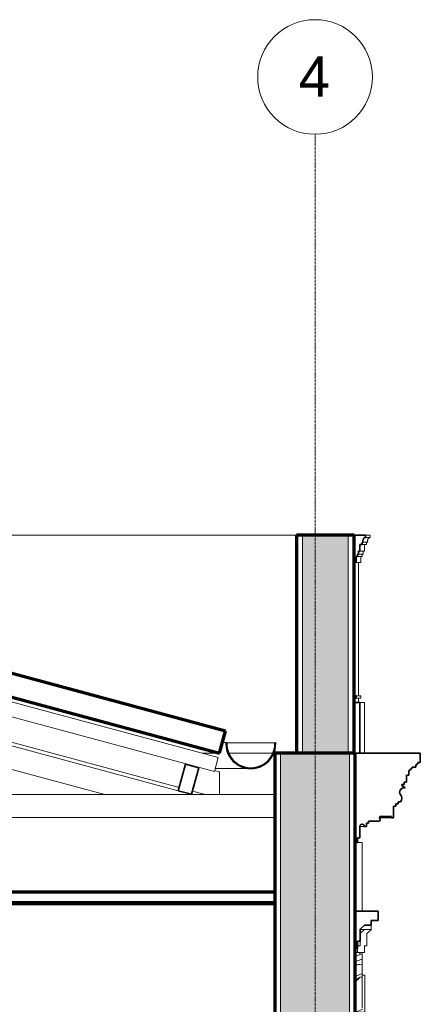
# Model space of a CAD drawing. Header units: millimetres. Extents: x -32483 to 50325, y -2166 to 8528.
# Tile 7 of 15: x 1887 to 3633, y 4233 to 8528. Entities that reach past the tile are written whole.
import ezdxf

# ---------------------------------------------------------------- set-up
doc = ezdxf.new("R2010")
doc.units = ezdxf.units.MM
doc.linetypes.add('_Traço - ponto', pattern=[16, 12, -2, 0, -2])
for name, color, linetype, lineweight in [('A-CLNG', 13, 'Continuous', 18), ('A-GENM', 13, 'Continuous', 18), ('A-GLAZ-CWMG', 51, 'Continuous', 18), ('A-ROOF', 132, 'Continuous', 18), ('A-ROOF-MCUT', 132, 'Continuous', 25), ('A-ROOF-OTLN', 132, 'Continuous', 18), ('A-WALL', 113, 'Continuous', 18), ('A-WALL-PATT', 111, 'Continuous', 70), ('S-GRID', 1, 'Continuous', 9), ('S-GRID-IDEN', 1, 'Continuous', 9)]:
    doc.layers.add(name, color=color, linetype=linetype, lineweight=lineweight)
doc.styles.add('Arial_2', font='arial.ttf', dxfattribs={"height": 175})

# ---------------------------------------------------------------- blocks, each defined once
blk = doc.blocks.new('Generic Models 19 - Generic Models 19-3087287-CORTE A - CORTE DE IMPLANTAÇÃO')
at = {"layer": 'A-GENM', "lineweight": 35}
for p, q in [((3343.8, 6279.4), (3343.8, 6160.6)), ((3393.8, 6279.4), (3343.8, 6279.4)), ((3393.8, 6269.4), (3393.8, 6279.4)), ((3368.8, 6210), (3368.8, 6239.4)), ((3368.8, 6239.4), (3378.8, 6239.4)), ((3378.8, 6239.4), (3378.8, 6249.4)), ((3378.8, 6249.4), (3383.8, 6249.4)), ((3392, 6269.4), (3393.8, 6269.4)), ((3353.8, 6160.6), (3353.8, 6186.9)), ((3353.8, 6186.9), (3358.8, 6186.9)), ((3358.8, 6186.9), (3358.8, 6196.5)), ((3358.8, 6196.5), (3363.8, 6196.5)), ((3363.8, 6196.5), (3363.8, 6210)), ((3363.8, 6210), (3368.8, 6210)), ((3343.8, 6160.6), (3353.8, 6160.6)), ((3343.8, 5579.1), (3343.8, 5569.1)), ((3353.8, 5579.1), (3343.8, 5579.1)), ((3343.8, 5569.1), (3353.8, 5569.1)), ((3343.8, 5549.1), (3343.8, 5329.1)), ((3368.8, 5549.1), (3343.8, 5549.1)), ((3353.8, 5569.1), (3353.8, 5579.1)), ((3368.8, 5329.1), (3368.8, 5549.1)), ((3343.8, 5329.1), (3368.8, 5329.1))]:
    blk.add_line(p, q, dxfattribs=at)
at = {"layer": 'A-GENM'}
for p, q in [((3393.8, 6279.4), (3413.8, 6279.4)), ((3413.8, 6269.4), (3413.8, 6279.4)), ((3398.8, 6239.4), (3378.8, 6239.4)), ((3403.8, 6249.4), (3383.8, 6249.4)), ((3388.8, 6210), (3388.8, 6239.4)), ((3413.8, 6269.4), (3393.8, 6269.4)), ((3398.8, 6239.4), (3398.8, 6249.4)), ((3378.8, 6186.9), (3358.8, 6186.9)), ((3383.8, 6196.5), (3363.8, 6196.5)), ((3388.8, 6210), (3368.8, 6210)), ((3373.8, 6160.6), (3373.8, 6186.9)), ((3378.8, 6186.9), (3378.8, 6196.5)), ((3383.8, 6196.5), (3383.8, 6210)), ((3373.8, 6160.6), (3353.8, 6160.6)), ((3363.8, 6160.6), (3363.8, 5579.1)), ((3373.8, 5579.1), (3353.8, 5579.1)), ((3353.8, 5569.1), (3373.8, 5569.1)), ((3363.8, 5569.1), (3363.8, 5549.1)), ((3388.8, 5549.1), (3368.8, 5549.1)), ((3373.8, 5569.1), (3373.8, 5579.1)), ((3388.8, 5329.1), (3388.8, 5549.1)), ((3363.8, 5329.1), (3363.8, 5328.7)), ((3368.8, 5329.1), (3388.8, 5329.1))]:
    blk.add_line(p, q, dxfattribs=at)
at = {"layer": 'A-GENM', "lineweight": 35}
blk.add_arc((3399.3, 6254.7), 16.4, 116.2448, 198.9261, dxfattribs=at)
at = {"layer": 'A-GENM'}
blk.add_open_spline([(3403.8, 6249.4), (3402.9, 6251.8), (3402.5, 6255.9), (3403.8, 6260.3), (3404.9, 6262.7), (3406.4, 6264.9), (3408.6, 6267.3), (3410.8, 6268.8), (3412, 6269.4)], degree=3, knots=[0, 0, 0, 0, 0.333333, 0.5, 0.583333, 0.666667, 0.833333, 1, 1, 1, 1], dxfattribs=at)
blk = doc.blocks.new('Generic Models 17 - Generic Models 17-3093004-CORTE A - CORTE DE IMPLANTAÇÃO')
at = {"layer": 'A-GENM'}
for p, q in [((3358.6, 4938.7), (3378.9, 4938.7)), ((3378.9, 4938.7), (3378.9, 4638.7)), ((3389.8, 4558.7), (3370, 4542)), ((3370, 4558.7), (3419, 4558.7)), ((3419.8, 4558.7), (3389.8, 4558.7)), ((3400, 4542), (3419.8, 4558.7)), ((3419, 4578), (3419, 4558.7)), ((3400, 4488.5), (3400, 4542)), ((3370, 4488.5), (3359.6, 4488.5)), ((3359.6, 4477.7), (3359.6, 4458.5)), ((3370, 4507.7), (3370, 4488.5)), ((3389.6, 4458.5), (3389.6, 4488.5)), ((3389.6, 4488.5), (3400, 4488.5)), ((3348.9, 4458.5), (3368.9, 4458.5)), ((3378.9, 4453.9), (3348.9, 4439.7)), ((3378.9, 4429.1), (3348.9, 4419.7)), ((3359.6, 4458.5), (3389.6, 4458.5)), ((3368.9, 4458.5), (3368.9, 4449.2)), ((3378.9, 4453.9), (3378.9, 4429.1)), ((3378.9, 4429.1), (3378.9, 4408.5)), ((3378.9, 4408.5), (3348.9, 4403.5)), ((3378.9, 4408.5), (3348.9, 4405.4)), ((3378.9, 4408.5), (3378.9, 4367.3)), ((3348.9, 4354.7), (3378.9, 4367.3)), ((3348.9, 4340.8), (3378.9, 4354.5)), ((3348.9, 4329.6), (3370.2, 4350.7)), ((3378.9, 4367.3), (3378.9, 4354.6)), ((3388.9, 4360.4), (3378.9, 4360.4)), ((3378.9, 4355.1), (3378.9, 4216.3)), ((3391.4, 4357.8), (3391.4, 4357.9)), ((3391.4, 4357.9), (3391.4, 4357.8)), ((3391.4, 4328.8), (3391.4, 4330.8)), ((3391.4, 4295.2), (3391.4, 4295.9)), ((3391.4, 4295.5), (3391.4, 4294.9)), ((3391.4, 4291), (3391.4, 4290.7)), ((3391.4, 4283.1), (3391.4, 4282.9)), ((3391.4, 4282.6), (3391.4, 4282.9)), ((3391.4, 4280.3), (3391.4, 4280.2)), ((3391.4, 4278.8), (3391.4, 4277.7)), ((3391.4, 4278.6), (3391.4, 4278.3)), ((3391.4, 4278.3), (3391.4, 4278.5)), ((3391.4, 4278), (3391.4, 4278.3)), ((3391.4, 4277.9), (3391.4, 4278.3)), ((3391.4, 4278.3), (3391.4, 4277.7)), ((3391.4, 4256.8), (3391.4, 4256.7)), ((3391.4, 4256.6), (3391.4, 4256.5)), ((3378.9, 4210.3), (3348.9, 4198.3)), ((3378.9, 4215.5), (3378.9, 4221.7)), ((3378.9, 4210.3), (3378.9, 4211.6)), ((3378.9, 4211.3), (3378.9, 4210.3)), ((3391.4, 4233.4), (3391.4, 4231)), ((3348.9, 4198.4), (3388.9, 4198.4)), ((3348.9, 4198.3), (3388.9, 4198.3)), ((3373.9, 4198.4), (3373.9, 4164.1)), ((3373.9, 4198.3), (3388.9, 4198.3)), ((3348.9, 4164.1), (3373.9, 4164.1)), ((3378.9, 4164.1), (3348.9, 4164.1)), ((3348.9, 4134.1), (3378.9, 4134.1)), ((3348.9, 4134.1), (3378.9, 4134.1)), ((3348.9, 4119.1), (3378.9, 4119.1)), ((3378.9, 4119.1), (3378.9, 4114.9)), ((3411.4, 1521.6), (3411.4, 4054.3)), ((3378.9, 3987.9), (3378.9, 3630)), ((3378.9, 1580.1), (3378.9, 1459.1)), ((3398.9, 1509.1), (3378.9, 1509.1)), ((3348.9, 1459.1), (3378.9, 1459.1)), ((3378.9, 1459.1), (3348.9, 1459.1)), ((3429, 1404.1), (3348.9, 1404.1)), ((3426.4, 1354.1), (3348.9, 1354.1)), ((3426.4, 1344.1), (3348.9, 1344.1)), ((3426.4, 1344.1), (3348.9, 1344.1)), ((3426.4, 1344.1), (3426.4, 1354.1)), ((3348.9, 1304.1), (3426.4, 1304.1)), ((3426.4, 1289.1), (3348.9, 1289.1)), ((3426.4, 1259.1), (3426.4, 1289.1)), ((3426.4, 1259.1), (3383.9, 1259.1)), ((3426.4, 1259.1), (3426.4, 930)), ((3348.9, 890), (3383.9, 890))]:
    blk.add_line(p, q, dxfattribs=at)
at = {"layer": 'A-GENM', "flags": 128}
for points in [[(3388.9, 4360.4), (3389, 4360.4), (3389.1, 4360.3), (3389.2, 4360.3), (3389.3, 4360.3), (3389.4, 4360.3), (3389.5, 4360.3)], [(3388.9, 4360.4), (3389, 4360.4), (3389.1, 4360.3), (3389.2, 4360.3), (3389.3, 4360.3), (3389.4, 4360.3), (3389.5, 4360.3), (3389.6, 4360.3), (3389.7, 4360.2), (3389.8, 4360.2), (3389.9, 4360.2), (3389.9, 4360.1), (3390, 4360.1), (3390.1, 4360), (3390.2, 4360), (3390.3, 4359.9), (3390.4, 4359.9), (3390.5, 4359.8), (3390.5, 4359.7), (3390.6, 4359.7), (3390.7, 4359.6), (3390.7, 4359.5), (3390.8, 4359.4), (3390.9, 4359.4), (3390.9, 4359.3), (3391, 4359.2), (3391, 4359.1), (3391.1, 4359), (3391.1, 4358.9), (3391.2, 4358.9), (3391.2, 4358.8), (3391.2, 4358.7), (3391.3, 4358.6), (3391.3, 4358.5), (3391.3, 4358.4), (3391.3, 4358.3), (3391.4, 4358.2), (3391.4, 4358.1), (3391.4, 4358), (3391.4, 4357.9), (3391.4, 4357.9)], [(3390.4, 4359.9), (3390.5, 4359.8), (3390.5, 4359.7), (3390.6, 4359.7), (3390.7, 4359.6), (3390.7, 4359.5), (3390.8, 4359.4), (3390.9, 4359.4), (3390.9, 4359.3), (3391, 4359.2), (3391, 4359.1), (3391.1, 4359), (3391.1, 4358.9), (3391.2, 4358.9), (3391.2, 4358.8), (3391.2, 4358.7), (3391.3, 4358.6), (3391.3, 4358.5), (3391.3, 4358.4), (3391.3, 4358.3), (3391.4, 4358.2), (3391.4, 4358.1), (3391.4, 4358), (3391.4, 4357.9), (3391.4, 4357.9)], [(3391.4, 4357.9), (3391.4, 4357.8), (3391.4, 4357.6), (3391.4, 4357.3)], [(3391.4, 4320.7), (3391.4, 4323.1), (3391.4, 4325.5), (3391.4, 4327.9), (3391.4, 4330.2), (3391.4, 4332.4), (3391.4, 4334.5), (3391.4, 4336.6), (3391.4, 4338.6), (3391.4, 4340.5), (3391.4, 4342.3), (3391.4, 4344), (3391.4, 4345.6), (3391.4, 4347.2), (3391.4, 4348.6), (3391.4, 4350), (3391.4, 4351.2), (3391.4, 4352.4), (3391.4, 4353.4), (3391.4, 4354.3), (3391.4, 4355.2), (3391.4, 4355.9), (3391.4, 4356.5), (3391.4, 4357), (3391.4, 4357.4), (3391.4, 4357.6), (3391.4, 4357.8), (3391.4, 4357.9)], [(3391.4, 4357.5), (3391.4, 4357.8), (3391.4, 4357.8)], [(3391.4, 4357.8), (3391.4, 4357.7), (3391.4, 4357.4), (3391.4, 4357.1), (3391.4, 4356.6), (3391.4, 4356), (3391.4, 4355.3)], [(3391.2, 4332.7), (3391.2, 4332.6), (3391.2, 4332.5), (3391.3, 4332.4), (3391.3, 4332.3), (3391.3, 4332.2), (3391.3, 4332.1), (3391.4, 4332), (3391.4, 4331.9), (3391.4, 4331.8), (3391.4, 4331.7)], [(3391.3, 4306.5), (3391.3, 4306.4), (3391.3, 4306.3), (3391.3, 4306.2), (3391.4, 4306.1), (3391.4, 4306), (3391.4, 4305.9), (3391.4, 4305.8), (3391.4, 4305.8)], [(3391.3, 4306.3), (3391.3, 4306.2), (3391.4, 4306.1), (3391.4, 4306), (3391.4, 4305.9), (3391.4, 4305.8), (3391.4, 4305.8)], [(3391.4, 4331), (3391.4, 4331.3), (3391.4, 4331.5), (3391.4, 4331.6), (3391.4, 4331.7)], [(3391.4, 4331.6), (3391.4, 4331.5), (3391.4, 4331.4)], [(3391.4, 4330.9), (3391.4, 4330), (3391.4, 4328.8)], [(3391.4, 4330.9), (3391.4, 4329.7), (3391.4, 4327.5), (3391.4, 4325.3), (3391.4, 4323), (3391.4, 4320.7), (3391.4, 4318.3), (3391.4, 4315.8), (3391.4, 4313.4), (3391.4, 4310.9), (3391.4, 4308.3), (3391.4, 4305.7), (3391.4, 4304)], [(3391.4, 4289.7), (3391.4, 4291.6), (3391.4, 4293.4), (3391.4, 4295.2), (3391.4, 4296.9), (3391.4, 4298.7), (3391.4, 4300.4), (3391.4, 4302.1), (3391.4, 4303.8), (3391.4, 4305.5), (3391.4, 4307.1), (3391.4, 4308.7), (3391.4, 4310.3), (3391.4, 4311.8), (3391.4, 4313.3), (3391.4, 4314.7), (3391.4, 4316.1), (3391.4, 4317.5), (3391.4, 4318.8), (3391.4, 4320), (3391.4, 4321.2), (3391.4, 4322.3), (3391.4, 4323.4), (3391.4, 4324.4), (3391.4, 4325.4), (3391.4, 4326.3), (3391.4, 4327.1), (3391.4, 4327.9), (3391.4, 4328.6), (3391.4, 4329.2)], [(3391.4, 4328.5), (3391.4, 4327.9), (3391.4, 4327.2), (3391.4, 4326.4), (3391.4, 4325.6), (3391.4, 4324.7), (3391.4, 4323.8), (3391.4, 4322.8), (3391.4, 4321.8), (3391.4, 4320.7), (3391.4, 4319.6), (3391.4, 4318.4), (3391.4, 4317.2), (3391.4, 4315.9), (3391.4, 4314.6), (3391.4, 4313.2), (3391.4, 4311.9), (3391.4, 4310.4), (3391.4, 4309), (3391.4, 4307.5), (3391.4, 4306), (3391.4, 4304.5)], [(3391.4, 4233.4), (3391.4, 4236.2), (3391.4, 4239.1), (3391.4, 4242), (3391.4, 4245.1), (3391.4, 4248.1), (3391.4, 4251.3), (3391.4, 4254.4), (3391.4, 4257.6), (3391.4, 4260.9), (3391.4, 4264.2), (3391.4, 4267.5), (3391.4, 4270.8), (3391.4, 4274.1), (3391.4, 4277.5), (3391.4, 4280.9), (3391.4, 4284.2), (3391.4, 4287.6), (3391.4, 4290.9), (3391.4, 4294.3), (3391.4, 4297.6), (3391.4, 4300.8), (3391.4, 4304.1), (3391.4, 4307.3), (3391.4, 4310.5), (3391.4, 4313.6), (3391.4, 4316.7), (3391.4, 4319.7), (3391.4, 4320.7)], [(3391.4, 4318.8), (3391.4, 4317.7), (3391.4, 4314.6), (3391.4, 4311.5), (3391.4, 4308.4), (3391.4, 4305.2), (3391.4, 4304)], [(3391.4, 4304.5), (3391.4, 4307.1), (3391.4, 4309.6), (3391.4, 4312.1), (3391.4, 4314.6), (3391.4, 4317.1), (3391.4, 4318.8)], [(3391.4, 4318.8), (3391.4, 4317.9), (3391.4, 4316.5), (3391.4, 4315.2), (3391.4, 4313.7), (3391.4, 4312.3), (3391.4, 4310.8), (3391.4, 4309.2), (3391.4, 4307.6), (3391.4, 4306), (3391.4, 4304.3)], [(3391.4, 4304.3), (3391.4, 4305.9), (3391.4, 4307.4), (3391.4, 4308.8), (3391.4, 4310.3), (3391.4, 4311.7), (3391.4, 4313.1), (3391.4, 4314.4), (3391.4, 4315.8), (3391.4, 4317), (3391.4, 4318.3)], [(3391.4, 4304.2), (3391.4, 4304.4), (3391.4, 4304.7), (3391.4, 4304.9), (3391.4, 4305.1), (3391.4, 4305.2), (3391.4, 4305.4), (3391.4, 4305.5), (3391.4, 4305.6), (3391.4, 4305.7), (3391.4, 4305.7), (3391.4, 4305.8), (3391.4, 4305.8)], [(3391.4, 4305.8), (3391.4, 4305.7), (3391.4, 4305.7), (3391.4, 4305.6), (3391.4, 4305.6), (3391.4, 4305.4), (3391.4, 4305.3), (3391.4, 4305.3)], [(3391.4, 4305.3), (3391.4, 4305.4), (3391.4, 4305.5), (3391.4, 4305.6), (3391.4, 4305.7), (3391.4, 4305.7), (3391.4, 4305.8)], [(3391.4, 4305.8), (3391.4, 4305.7), (3391.4, 4305.7), (3391.4, 4305.6), (3391.4, 4305.6), (3391.4, 4305.4), (3391.4, 4305.3), (3391.4, 4305.1), (3391.4, 4305), (3391.4, 4304.8), (3391.4, 4304.5), (3391.4, 4304.3), (3391.4, 4304), (3391.4, 4303.7), (3391.4, 4303.4)], [(3391.4, 4305.3), (3391.4, 4305), (3391.4, 4304.8), (3391.4, 4304.5), (3391.4, 4304.1), (3391.4, 4303.7), (3391.4, 4303.3)], [(3391.4, 4300.7), (3391.4, 4301.3), (3391.4, 4301.8), (3391.4, 4302.3), (3391.4, 4302.8), (3391.4, 4303.3), (3391.4, 4303.7), (3391.4, 4304.1), (3391.4, 4304.4), (3391.4, 4304.7), (3391.4, 4305), (3391.4, 4305.3), (3391.4, 4305.3)], [(3391.4, 4303.2), (3391.4, 4303.6), (3391.4, 4303.9)], [(3391.4, 4295.6), (3391.4, 4296.2), (3391.4, 4296.7), (3391.4, 4297.3), (3391.4, 4297.8), (3391.4, 4298.4)], [(3391.4, 4298.1), (3391.4, 4297.5), (3391.4, 4297), (3391.4, 4296.4), (3391.4, 4295.8), (3391.4, 4295.2)], [(3391.4, 4234), (3391.4, 4235.1), (3391.4, 4236.2), (3391.4, 4237.4), (3391.4, 4238.7), (3391.4, 4240), (3391.4, 4241.4), (3391.4, 4242.8), (3391.4, 4244.3), (3391.4, 4245.9), (3391.4, 4247.5), (3391.4, 4249.2), (3391.4, 4250.9), (3391.4, 4252.7), (3391.4, 4254.5), (3391.4, 4256.4), (3391.4, 4258.3), (3391.4, 4260.3), (3391.4, 4262.2), (3391.4, 4264.2), (3391.4, 4266.3), (3391.4, 4268.3), (3391.4, 4270.4), (3391.4, 4272.5), (3391.4, 4274.6), (3391.4, 4276.7), (3391.4, 4278.8), (3391.4, 4280.9), (3391.4, 4283), (3391.4, 4285.2), (3391.4, 4287.3), (3391.4, 4289.4), (3391.4, 4289.7)], [(3391.4, 4288.8), (3391.4, 4288.5), (3391.4, 4288.2), (3391.4, 4288), (3391.4, 4287.7), (3391.4, 4287.4), (3391.4, 4287.2), (3391.4, 4286.9), (3391.4, 4286.7), (3391.4, 4286.5), (3391.4, 4286.2), (3391.4, 4286), (3391.4, 4285.8), (3391.4, 4285.6), (3391.4, 4285.4), (3391.4, 4285.2), (3391.4, 4285), (3391.4, 4284.9), (3391.4, 4284.7), (3391.4, 4284.5), (3391.4, 4284.4), (3391.4, 4284.3), (3391.4, 4284.1), (3391.4, 4284), (3391.4, 4283.9), (3391.4, 4283.8), (3391.4, 4283.7), (3391.4, 4283.7), (3391.4, 4283.6), (3391.4, 4283.5), (3391.4, 4283.5), (3391.4, 4283.5), (3391.4, 4283.4), (3391.4, 4283.4)], [(3391.4, 4286.9), (3391.4, 4287.2), (3391.4, 4287.4), (3391.4, 4287.7), (3391.4, 4287.9), (3391.4, 4288.2), (3391.4, 4288.4), (3391.4, 4288.7)], [(3391.4, 4284.7), (3391.4, 4284.8), (3391.4, 4285), (3391.4, 4285.2), (3391.4, 4285.4), (3391.4, 4285.6), (3391.4, 4285.8), (3391.4, 4286)], [(3391.4, 4283.4), (3391.4, 4283.4), (3391.4, 4283.5), (3391.4, 4283.5), (3391.4, 4283.5), (3391.4, 4283.6), (3391.4, 4283.6), (3391.4, 4283.7), (3391.4, 4283.8), (3391.4, 4283.9), (3391.4, 4284), (3391.4, 4284.1), (3391.4, 4284.2), (3391.4, 4284.4), (3391.4, 4284.5)], [(3391.4, 4283.9), (3391.4, 4283.8), (3391.4, 4283.7), (3391.4, 4283.6), (3391.4, 4283.6), (3391.4, 4283.5), (3391.4, 4283.5), (3391.4, 4283.5), (3391.4, 4283.4), (3391.4, 4283.4)], [(3391.4, 4283.4), (3391.4, 4283.4), (3391.4, 4283.5), (3391.4, 4283.5), (3391.4, 4283.5), (3391.4, 4283.6), (3391.4, 4283.6), (3391.4, 4283.7), (3391.4, 4283.8), (3391.4, 4283.9)], [(3391.4, 4283.4), (3391.4, 4283.3), (3391.4, 4283.2)], [(3391.4, 4283.4), (3391.4, 4283.3), (3391.4, 4283.2)], [(3391.4, 4260.8), (3391.4, 4261.3), (3391.4, 4261.9), (3391.4, 4262.6), (3391.4, 4263.3), (3391.4, 4264), (3391.4, 4264.7), (3391.4, 4265.5), (3391.4, 4266.3), (3391.4, 4267.1), (3391.4, 4267.9), (3391.4, 4268.8), (3391.4, 4269.7), (3391.4, 4270.6), (3391.4, 4271.5)], [(3391.4, 4260.1), (3391.4, 4258.7), (3391.4, 4255.5), (3391.4, 4252.3), (3391.4, 4249.2), (3391.4, 4246.1), (3391.4, 4243.1), (3391.4, 4240.1), (3391.4, 4237.2), (3391.4, 4234.3), (3391.4, 4233.4)], [(3391.4, 4251.3), (3391.4, 4253.5), (3391.4, 4255.7), (3391.4, 4258.1), (3391.4, 4260.1)], [(3391.4, 4260.1), (3391.4, 4258.7), (3391.4, 4256.8), (3391.4, 4254.9), (3391.4, 4253), (3391.4, 4251.3), (3391.4, 4249.5), (3391.4, 4247.8), (3391.4, 4246.2), (3391.4, 4244.6), (3391.4, 4243.1), (3391.4, 4241.6), (3391.4, 4240.2), (3391.4, 4238.9), (3391.4, 4237.6), (3391.4, 4236.4), (3391.4, 4235.3), (3391.4, 4234.2), (3391.4, 4234)], [(3391.4, 4260.1), (3391.4, 4259.2), (3391.4, 4256.9), (3391.4, 4254.6), (3391.4, 4252.4), (3391.4, 4251.3)], [(3391.4, 4257.8), (3391.4, 4257.5), (3391.4, 4257.2), (3391.4, 4257), (3391.4, 4256.8), (3391.4, 4256.7), (3391.4, 4256.6), (3391.4, 4256.6)], [(3391.4, 4256.8), (3391.4, 4256.8), (3391.4, 4256.9), (3391.4, 4257), (3391.4, 4257.1), (3391.4, 4257.3), (3391.4, 4257.5), (3391.4, 4257.8)], [(3391.4, 4256.6), (3391.4, 4256.6), (3391.4, 4256.7), (3391.4, 4256.8), (3391.4, 4257), (3391.4, 4257.3)], [(3391.4, 4257.3), (3391.4, 4257.2), (3391.4, 4257), (3391.4, 4256.9), (3391.4, 4256.8), (3391.4, 4256.8), (3391.4, 4256.8)], [(3391.4, 4256.8), (3391.4, 4256.7), (3391.4, 4256.6), (3391.4, 4256.6)], [(3391.4, 4256.6), (3391.4, 4256.6), (3391.4, 4256.7), (3391.4, 4256.8)], [(3391.4, 4256.8), (3391.4, 4256.7), (3391.4, 4256.6), (3391.4, 4256.5)], [(3391.4, 4256.6), (3391.4, 4256.5), (3391.4, 4256.4), (3391.4, 4256.3), (3391.4, 4256.2)], [(3391.4, 4227.1), (3391.4, 4227), (3391.4, 4226.9), (3391.4, 4226.8), (3391.4, 4226.7), (3391.3, 4226.6), (3391.3, 4226.5), (3391.3, 4226.4), (3391.3, 4226.3), (3391.2, 4226.2), (3391.2, 4226.1)], [(3391.4, 4227.1), (3391.4, 4227), (3391.4, 4226.9), (3391.4, 4226.8), (3391.4, 4226.7), (3391.3, 4226.6), (3391.3, 4226.5), (3391.3, 4226.4), (3391.3, 4226.3)], [(3391.4, 4228.8), (3391.4, 4229.4), (3391.4, 4230), (3391.4, 4230.8), (3391.4, 4231.7), (3391.4, 4232.6), (3391.4, 4233.7), (3391.4, 4234.8), (3391.4, 4236), (3391.4, 4237.2), (3391.4, 4238.6), (3391.4, 4240), (3391.4, 4241.5), (3391.4, 4243.1), (3391.4, 4244.7), (3391.4, 4246.4), (3391.4, 4248.2), (3391.4, 4250), (3391.4, 4251.3)], [(3391.4, 4251.3), (3391.4, 4249.4), (3391.4, 4247.6), (3391.4, 4245.9), (3391.4, 4244.2), (3391.4, 4242.6), (3391.4, 4241.1), (3391.4, 4239.6), (3391.4, 4238.2), (3391.4, 4236.9), (3391.4, 4235.6), (3391.4, 4234.4), (3391.4, 4233.3), (3391.4, 4232.3), (3391.4, 4231.4), (3391.4, 4230.6), (3391.4, 4229.8), (3391.4, 4229.2), (3391.4, 4228.6), (3391.4, 4228.1), (3391.4, 4227.7), (3391.4, 4227.4), (3391.4, 4227.2), (3391.4, 4227.1), (3391.4, 4227.1)], [(3391.4, 4234), (3391.4, 4233), (3391.4, 4232), (3391.4, 4231.1), (3391.4, 4230.3), (3391.4, 4229.6), (3391.4, 4229), (3391.4, 4228.4)], [(3391.4, 4227.1), (3391.4, 4227.1), (3391.4, 4227.3), (3391.4, 4227.5), (3391.4, 4227.8), (3391.4, 4228.3), (3391.4, 4228.8), (3391.4, 4229.4), (3391.4, 4230), (3391.4, 4230.8), (3391.4, 4231.7), (3391.4, 4232.6), (3391.4, 4233.7), (3391.4, 4234)], [(3391.4, 4200.8), (3391.4, 4200.8), (3391.4, 4201), (3391.4, 4201.3), (3391.4, 4201.7), (3391.4, 4202.3), (3391.4, 4202.9), (3391.4, 4203.7), (3391.4, 4204.6), (3391.4, 4205.6), (3391.4, 4206.7), (3391.4, 4207.9), (3391.4, 4209.2), (3391.4, 4210.7), (3391.4, 4212.2), (3391.4, 4213.8), (3391.4, 4215.6), (3391.4, 4217.4), (3391.4, 4219.3), (3391.4, 4221.4), (3391.4, 4223.5), (3391.4, 4225.6), (3391.4, 4227.9), (3391.4, 4230.3), (3391.4, 4232.7), (3391.4, 4233.4)], [(3391.4, 4227.4), (3391.4, 4227.2), (3391.4, 4227.1), (3391.4, 4227.1)], [(3391.4, 4227.1), (3391.4, 4227.1), (3391.4, 4227.3)], [(3391.4, 4226.3), (3391.4, 4224.1), (3391.4, 4222), (3391.4, 4219.9), (3391.4, 4218), (3391.4, 4216.1), (3391.4, 4214.3), (3391.4, 4212.7), (3391.4, 4211.1), (3391.4, 4209.6), (3391.4, 4208.3), (3391.4, 4207), (3391.4, 4205.9), (3391.4, 4204.8), (3391.4, 4203.9), (3391.4, 4203.1), (3391.4, 4202.4), (3391.4, 4201.9), (3391.4, 4201.4), (3391.4, 4201.1), (3391.4, 4200.9), (3391.4, 4200.8), (3391.4, 4200.8)], [(3391.3, 4201.6), (3391.4, 4200.9), (3391.3, 4200.3), (3391.1, 4199.7), (3390.7, 4199.2), (3390.1, 4198.8), (3389.5, 4198.5), (3388.9, 4198.4)], [(3391.4, 4200.8), (3391.4, 4200.7), (3391.4, 4200.6), (3391.4, 4200.5), (3391.4, 4200.4), (3391.3, 4200.3), (3391.3, 4200.2), (3391.3, 4200.1), (3391.3, 4200), (3391.2, 4199.9), (3391.2, 4199.8), (3391.1, 4199.7), (3391.1, 4199.6), (3391.1, 4199.5), (3391, 4199.4), (3390.9, 4199.3), (3390.9, 4199.3), (3390.8, 4199.2), (3390.8, 4199.1), (3390.7, 4199), (3390.6, 4199), (3390.6, 4198.9), (3390.5, 4198.8), (3390.4, 4198.8), (3390.3, 4198.7), (3390.2, 4198.7), (3390.2, 4198.6), (3390.1, 4198.6), (3390, 4198.5), (3389.9, 4198.5), (3389.8, 4198.4), (3389.7, 4198.4), (3389.6, 4198.4), (3389.5, 4198.3), (3389.4, 4198.3), (3389.3, 4198.3), (3389.2, 4198.3), (3389.1, 4198.3), (3389, 4198.3), (3388.9, 4198.3), (3388.9, 4198.3)], [(3391.1, 4199.5), (3391, 4199.4), (3390.9, 4199.3), (3390.9, 4199.3), (3390.8, 4199.2), (3390.8, 4199.1), (3390.7, 4199), (3390.6, 4199), (3390.6, 4198.9), (3390.5, 4198.8), (3390.4, 4198.8), (3390.3, 4198.7), (3390.2, 4198.7), (3390.2, 4198.6), (3390.1, 4198.6), (3390, 4198.5), (3389.9, 4198.5), (3389.8, 4198.4), (3389.7, 4198.4), (3389.6, 4198.4), (3389.5, 4198.3), (3389.4, 4198.3), (3389.3, 4198.3), (3389.2, 4198.3), (3389.1, 4198.3), (3389, 4198.3), (3388.9, 4198.3), (3388.9, 4198.3)], [(3391.4, 4200.8), (3391.4, 4200.7), (3391.4, 4200.6), (3391.4, 4200.5), (3391.4, 4200.4), (3391.3, 4200.3), (3391.3, 4200.2), (3391.3, 4200.1), (3391.3, 4200), (3391.2, 4199.9), (3391.2, 4199.8), (3391.1, 4199.7)], [(3391.4, 4200.8), (3391.4, 4200.8), (3391.4, 4200.9)], [(3391.4, 4200.9), (3391.4, 4200.8), (3391.4, 4200.8)]]:
    blk.add_lwpolyline(points, dxfattribs=at)
at = {"layer": 'A-GENM'}
for points in [[(3391.4, 4256.8), (3391.4, 4256.6), (3391.4, 4256.5), (3391.3, 4256.3)], [(3388.9, 4198.4), (3389.2, 4198.4), (3389.8, 4198.5), (3390.5, 4199), (3391.1, 4199.6), (3391.4, 4200.5), (3391.4, 4201.1), (3391.3, 4201.4)]]:
    blk.add_open_spline(points, degree=3, dxfattribs=at)
for points, knots in [([(3391.4, 4200.9), (3391.4, 4200.8), (3391.3, 4200.3), (3391.1, 4199.6), (3390.5, 4199), (3390, 4198.6), (3389.7, 4198.6)], [-0.4999449, -0.4999449, -0.4999449, -0.4999449, -0.4444444, -0.3333333, -0.2222222, -0.1111111, -0.1111111, -0.1111111, -0.1111111]), ([(3375.5, 4119.1), (3374.9, 4119.3), (3373.8, 4120.1), (3372.7, 4121.2), (3372.1, 4122.3), (3371.5, 4123.5), (3371.1, 4125), (3371.1, 4127), (3371.4, 4128.5), (3371.9, 4129.7), (3372.4, 4130.5), (3372.9, 4131.2), (3373.3, 4131.6), (3373.9, 4132.2), (3374.5, 4132.7), (3375.1, 4133), (3375.5, 4133.3), (3376.1, 4133.5), (3376.8, 4133.7), (3377.7, 4134), (3378.4, 4134), (3378.9, 4134.1)], [0, 0, 0, 0, 0.090909, 0.181818, 0.227273, 0.272727, 0.363636, 0.454545, 0.545455, 0.590909, 0.636364, 0.681818, 0.704545, 0.727273, 0.795455, 0.8125, 0.829545, 0.863636, 0.897727, 0.931818, 1, 1, 1, 1]), ([(3378.9, 4134.1), (3380.2, 4134.1), (3382.2, 4134.3), (3384.6, 4135.2), (3386.1, 4135.9), (3387.2, 4136.6), (3388.3, 4137.3), (3389.3, 4138.2), (3390.2, 4139.2), (3391, 4140.2), (3391.9, 4141.5), (3392.8, 4143.3), (3393.6, 4145.8), (3394.1, 4149.1), (3393.6, 4152.3), (3392.8, 4154.8), (3391.9, 4156.6), (3391, 4157.9), (3390.2, 4159), (3389.3, 4159.9), (3388, 4161), (3386.7, 4161.9), (3385.5, 4162.5), (3384.3, 4163.1), (3382.2, 4163.8), (3380.2, 4164.1), (3378.9, 4164.1)], [0, 0, 0, 0, 0.083333, 0.125, 0.166667, 0.1875, 0.208333, 0.25, 0.270833, 0.291667, 0.333333, 0.375, 0.416667, 0.5, 0.583333, 0.625, 0.666667, 0.708333, 0.729167, 0.75, 0.791667, 0.833333, 0.854167, 0.875, 0.916667, 1, 1, 1, 1]), ([(3411.4, 1521.6), (3411.4, 1521.3), (3411.4, 1520.7), (3411.3, 1519.9), (3411.2, 1519.1), (3411, 1518.3), (3410.7, 1517.5), (3410.4, 1516.8), (3410.1, 1516), (3409.7, 1515.3), (3409.3, 1514.6), (3408.7, 1513.7), (3407.9, 1512.9), (3407.1, 1512.2), (3406.3, 1511.5), (3405.2, 1510.7), (3403.7, 1510), (3401.6, 1509.3), (3400, 1509.1), (3398.9, 1509.1)], [0.5, 0.5, 0.5, 0.5, 0.5208333, 0.5416667, 0.5625, 0.5833333, 0.6041667, 0.625, 0.6458333, 0.6666667, 0.6875, 0.7083333, 0.75, 0.7708333, 0.7916667, 0.8333333, 0.875, 0.9166667, 1, 1, 1, 1]), ([(3429, 1404.1), (3429, 1408.6), (3427.8, 1417.6), (3423.6, 1428.2), (3418.8, 1436), (3414.6, 1441.3), (3409.7, 1446), (3404.3, 1450.1), (3398.4, 1453.5), (3390, 1457.1), (3383.5, 1458.6), (3378.9, 1459.1)], [0, 0, 0, 0, 0.166667, 0.333333, 0.416667, 0.5, 0.583333, 0.666667, 0.75, 0.833333, 1, 1, 1, 1]), ([(3426.4, 1354.1), (3424.2, 1354.2), (3421.1, 1354.9), (3417.2, 1356.6), (3414.9, 1358), (3413.2, 1359.3), (3411.5, 1360.6), (3409.6, 1362.5), (3407.7, 1365.1), (3405.6, 1368.8), (3403.8, 1373.9), (3403.3, 1380.3), (3404.3, 1385.6), (3405.8, 1389.6), (3407.4, 1392.4), (3409, 1394.6), (3410.4, 1396.2), (3411.9, 1397.7), (3413.5, 1399.1), (3415.3, 1400.3), (3417.1, 1401.3), (3419.6, 1402.4), (3421.6, 1403.1), (3422.7, 1403.3)], [0, 0, 0, 0, 0.0833333, 0.125, 0.1666667, 0.1875, 0.2083333, 0.25, 0.2916667, 0.3333333, 0.4166667, 0.5, 0.5833333, 0.625, 0.6666667, 0.7083333, 0.7291667, 0.75, 0.7916667, 0.8125, 0.8333333, 0.875, 0.9166667, 0.9166667, 0.9166667, 0.9166667]), ([(3426.4, 1304.1), (3428.2, 1304.1), (3430.7, 1304.4), (3434.1, 1305.5), (3436, 1306.5), (3437.5, 1307.4), (3438.9, 1308.4), (3440.2, 1309.6), (3441.4, 1310.9), (3442.5, 1312.2), (3443.8, 1314), (3444.9, 1316.4), (3446, 1319.7), (3446.6, 1324.1), (3446, 1328.4), (3444.9, 1331.7), (3443.8, 1334.1), (3442.5, 1335.9), (3441.4, 1337.3), (3440.2, 1338.5), (3438.6, 1340), (3436.8, 1341.2), (3435.2, 1342), (3433.6, 1342.7), (3430.7, 1343.7), (3428.2, 1344.1), (3426.4, 1344.1)], [0, 0, 0, 0, 0.083333, 0.125, 0.166667, 0.1875, 0.208333, 0.25, 0.270833, 0.291667, 0.333333, 0.375, 0.416667, 0.5, 0.583333, 0.625, 0.666667, 0.708333, 0.729167, 0.75, 0.791667, 0.833333, 0.854167, 0.875, 0.916667, 1, 1, 1, 1]), ([(3426.4, 1289.1), (3425.7, 1289.1), (3424.8, 1289.2), (3423.5, 1289.6), (3422.8, 1290), (3422.2, 1290.3), (3421.7, 1290.7), (3421.2, 1291.1), (3420.7, 1291.6), (3420.3, 1292.1), (3419.9, 1292.8), (3419.4, 1293.7), (3419, 1294.9), (3418.8, 1296.6), (3419, 1298.2), (3419.4, 1299.4), (3419.9, 1300.3), (3420.3, 1301), (3420.7, 1301.5), (3421.2, 1302), (3421.8, 1302.5), (3422.5, 1303), (3423.1, 1303.3), (3423.7, 1303.6), (3424.8, 1303.9), (3425.7, 1304.1), (3426.4, 1304.1)], [0, 0, 0, 0, 0.083333, 0.125, 0.166667, 0.1875, 0.208333, 0.25, 0.270833, 0.291667, 0.333333, 0.375, 0.416667, 0.5, 0.583333, 0.625, 0.666667, 0.708333, 0.729167, 0.75, 0.791667, 0.833333, 0.854167, 0.875, 0.916667, 1, 1, 1, 1])]:
    blk.add_open_spline(points, degree=3, knots=knots, dxfattribs=at)
blk = doc.blocks.new('Rectangular Mullion - 6x12 cm 2-3933714-CORTE A - CORTE DE IMPLANTAÇÃO')
at = {"layer": 'A-GLAZ-CWMG'}
for p, q in [((2581.7, 5178.7), (1795.8, 5390.8)), ((2736.3, 5252.5), (2756.9, 5246.9)), ((2756.9, 5246.9), (2756.9, 5147.8)), ((2696.1, 5147.8), (2639.6, 5163))]:
    blk.add_line(p, q, dxfattribs=at)
blk = doc.blocks.new('Rectangular Mullion - 6x12 cm-3934020-CORTE A - CORTE DE IMPLANTAÇÃO')
at = {"layer": 'A-GLAZ-CWMG', "lineweight": 35}
for p, q in [((2609.2, 5280.6), (2578, 5164.7)), ((2667.2, 5265), (2609.2, 5280.6)), ((2635.9, 5149.1), (2667.2, 5265)), ((2578, 5164.7), (2635.9, 5149.1))]:
    blk.add_line(p, q, dxfattribs=at)
blk = doc.blocks.new('Rectangular Mullion - 4x6_3-3931023-CORTE A - CORTE DE IMPLANTAÇÃO')
at = {"layer": 'A-GLAZ-CWMG'}
for p, q in [((1081.4, 5695.2), (1085, 5708.5)), ((1122.9, 5684), (1081.4, 5695.2)), ((1274, 5708.5), (1758.2, 5577.7)), ((2735.3, 5248.7), (1366.2, 5618.3)), ((1806.5, 5564.7), (2751.7, 5309.5)), ((2751.7, 5309.5), (2735.3, 5248.7))]:
    blk.add_line(p, q, dxfattribs=at)
blk = doc.blocks.new('tesoura1 - tesoura-4027799-CORTE A - CORTE DE IMPLANTAÇÃO')
at = {"layer": 'A-GENM'}
for p, q in [((586.9, 5598.7), (2257.2, 5147.8)), ((2578, 5164.7), (1646.2, 5416.3)), ((2257.2, 5147.8), (-6421.1, 5147.8)), ((2257.2, 5147.8), (2640.8, 5147.8)), ((2640.8, 5147.8), (2635.9, 5149.1)), ((2998.9, 5147.8), (2640.8, 5147.8)), ((-6421.1, 5047.8), (2998.9, 5047.8))]:
    blk.add_line(p, q, dxfattribs=at)
blk = doc.blocks.new('ORNAMENTO SUPERIOR - ORNAMENTO SUPERIOR-4323885-CORTE A - CORTE DE IMPLANTAÇÃO')
at = {"layer": 'A-GENM', "lineweight": 35}
for p, q in [((3632.7, 5328.7), (3348.6, 5328.7)), ((3348.6, 5328.7), (3348.6, 4938.7)), ((3632.7, 5287.4), (3632.7, 5328.7)), ((3622.7, 5287.4), (3632.7, 5287.4)), ((3622.7, 5282.4), (3622.7, 5287.4)), ((3582.7, 5232.4), (3582.7, 5252.4)), ((3582.7, 5252.4), (3587.7, 5252.4)), ((3587.7, 5252.4), (3587.7, 5257.4)), ((3587.7, 5257.4), (3592.7, 5257.4)), ((3592.7, 5257.4), (3592.7, 5262.4)), ((3592.7, 5262.4), (3597.7, 5262.4)), ((3597.7, 5262.4), (3597.7, 5267.4)), ((3597.7, 5267.4), (3612.7, 5267.4)), ((3612.7, 5267.4), (3612.7, 5277.4)), ((3612.7, 5277.4), (3617.7, 5277.4)), ((3617.7, 5277.4), (3617.7, 5282.4)), ((3617.7, 5282.4), (3622.7, 5282.4)), ((3562.7, 5192.4), (3562.7, 5202.4)), ((3562.7, 5202.4), (3572.7, 5202.4)), ((3572.7, 5202.4), (3572.7, 5232.4)), ((3572.7, 5232.4), (3582.7, 5232.4)), ((3552.7, 5187.4), (3552.7, 5192.4)), ((3552.7, 5192.4), (3562.7, 5192.4)), ((3566.4, 5176.7), (3552.7, 5187.4)), ((3536.6, 5106.7), (3536.6, 5116.7)), ((3536.6, 5116.7), (3546.6, 5116.7)), ((3516.6, 5046.7), (3516.6, 5096.7)), ((3516.6, 5096.7), (3526.6, 5096.7)), ((3526.6, 5096.7), (3526.6, 5106.7)), ((3526.6, 5106.7), (3536.6, 5106.7)), ((3406.6, 5023.7), (3406.6, 5031.7)), ((3406.6, 5031.7), (3452.5, 5031.7)), ((3456.6, 5051.7), (3506.6, 5051.7)), ((3506.6, 5051.7), (3506.6, 5046.7)), ((3506.6, 5046.7), (3516.6, 5046.7)), ((3368.6, 4958.7), (3368.6, 5009.1)), ((3388.6, 5008.7), (3398.6, 5008.7)), ((3398.6, 5008.7), (3398.6, 5023.7)), ((3398.6, 5023.7), (3406.6, 5023.7)), ((3358.6, 4938.7), (3358.6, 4958.7)), ((3358.6, 4958.7), (3368.6, 4958.7)), ((3348.6, 4938.7), (3358.6, 4938.7))]:
    blk.add_line(p, q, dxfattribs=at)
at = {"layer": 'A-GENM'}
for p, q in [((3506.6, 5046.7), (3454.6, 5046.7)), ((3388.6, 5008.7), (3368.4, 5008.7))]:
    blk.add_line(p, q, dxfattribs=at)
at = {"layer": 'A-GENM', "lineweight": 35}
for centre, radius, start, end in [((3561.6, 5158.3), 19, 75.4597, 214.5403), ((3529.7, 5131.7), 22.6, 318.2336, 44.1403), ((3452.5, 5037.5), 5.84, 270, 45.4596), ((3462.1, 5046.7), 7.42, 137.6422, 222.3578), ((3378.6, 5009.1), 10, 357.1773, 180)]:
    blk.add_arc(centre, radius, start, end, dxfattribs=at)
at = {"layer": 'A-GENM'}
blk.add_open_spline([(3545.9, 5147.5), (3547.3, 5146.1), (3549.5, 5143.1), (3551.7, 5137.8), (3552.6, 5132.2), (3552, 5126.5), (3550, 5121.2), (3547.9, 5118.1), (3546.6, 5116.7)], degree=3, dxfattribs=at)
blk.add_open_spline([(3456.6, 5041.7), (3456.9, 5041.3), (3457.5, 5040.6), (3458.1, 5039.3), (3458.4, 5038), (3458.3, 5036.6), (3458, 5035.5), (3457.6, 5034.7), (3457.2, 5034.1), (3456.8, 5033.5), (3456.3, 5033.1), (3455.7, 5032.6), (3455.1, 5032.3), (3454.5, 5032), (3453.6, 5031.7), (3452.9, 5031.7), (3452.5, 5031.7)], degree=3, knots=[0, 0, 0, 0, 0.1, 0.2, 0.3, 0.4, 0.5, 0.55, 0.6, 0.65, 0.7, 0.75, 0.8, 0.85, 0.9, 1, 1, 1, 1], dxfattribs=at)
blk = doc.blocks.new('ORNAMENTO 2 - ORNAMENTO 2-4325827-CORTE A - CORTE DE IMPLANTAÇÃO')
at = {"layer": 'A-GENM', "lineweight": 35}
for p, q in [((3449, 4638.7), (3348.9, 4638.7)), ((3348.9, 4638.7), (3348.9, 4477.7)), ((3419, 4578), (3419, 4598)), ((3419, 4598), (3449, 4598)), ((3449, 4598), (3449, 4638.7)), ((3370, 4561.3), (3389.8, 4578)), ((3370, 4507.7), (3370, 4561.3)), ((3389.8, 4578), (3419, 4578)), ((3348.9, 4477.7), (3359.6, 4477.7)), ((3359.6, 4477.7), (3359.6, 4507.7)), ((3359.6, 4507.7), (3370, 4507.7))]:
    blk.add_line(p, q, dxfattribs=at)
blk = doc.blocks.new('Grid - Head Grid-11506-CORTE A - CORTE DE IMPLANTAÇÃO')
at = {"layer": 'S-GRID-IDEN'}
blk.add_circle((-29896.1, 8278.5), 250, dxfattribs=at)

msp = doc.modelspace()

# ---------------------------------------------------------------- hatches: boundary and pattern name
at = {"layer": 'A-WALL-PATT'}
for points in [[(3318.8, 5328.7), (3318.8, 6279.4), (3118.8, 6279.4), (3118.8, 5328.7), (3259.2, 5328.7)], [(3323.9, -140), (3323.9, 5328.7), (3023.9, 5328.7), (3023.9, -140), (3259.2, -140)]]:
    msp.add_hatch(color=256, dxfattribs=at).paths.add_polyline_path(points, flags=0)

# ---------------------------------------------------------------- linework, layer by layer
at = {"layer": 'A-CLNG', "lineweight": 70}
for p, q in [((2998.9, 4721.9), (-1501.1, 4721.9)), ((-1501.1, 4671.9), (2998.9, 4671.9))]:
    msp.add_line(p, q, dxfattribs=at)
at = {"layer": 'A-CLNG'}
msp.add_line((2998.9, 4681.9), (-1501.1, 4681.9), dxfattribs=at)
at = {"layer": 'A-ROOF', "lineweight": 70}
for p, q in [((2783.9, 5425.1), (1355.3, 5810.8)), ((1350.7, 5708.5), (2756.9, 5328.8)), ((2757.9, 5328.8), (2783.9, 5425.1)), ((2756.9, 5328.8), (2757.9, 5328.8))]:
    msp.add_line(p, q, dxfattribs=at)
at = {"layer": 'A-ROOF'}
msp.add_line((2680.3, 5328.8), (2756.9, 5328.8), dxfattribs=at)
at = {"layer": 'A-ROOF-MCUT'}
for centre, radius, start, end in [((2787.1, 5372.5), 1.81, 358.4355, 178.4355), ((2893.9, 5369.6), 108.7, 178.4355, 1.4355), ((2893.9, 5369.6), 105, 178.4355, 1.4355), ((3000.8, 5372.3), 1.81, 1.4355, 181.4355)]:
    msp.add_arc(centre, radius, start, end, dxfattribs=at)
at = {"layer": 'A-ROOF-OTLN'}
for p, q in [((2787.1, 5374.4), (2770.2, 5374.4)), ((2786.9, 5374.1), (2786.3, 5374.1)), ((3000.8, 5374.1), (2787.4, 5374.1)), ((2738.6, 5261), (2893.9, 5261))]:
    msp.add_line(p, q, dxfattribs=at)
for points, knots in [([(2789, 5341.5), (2788.6, 5343), (2786.1, 5353.2), (2785.1, 5363.7), (2785.3, 5372.6)], [-0.09059382, -0.09059382, -0.09059382, -0.09059382, -0.07692308, 0, 0, 0, 0]), ([(2785.3, 5372.6), (2785.3, 5372.8), (2785.4, 5373), (2785.5, 5373.3), (2785.6, 5373.5), (2785.7, 5373.7), (2785.9, 5373.9), (2786.1, 5374.1), (2786.3, 5374.2), (2786.5, 5374.2), (2786.6, 5374.3), (2786.7, 5374.3), (2786.8, 5374.3), (2786.9, 5374.3), (2787, 5374.4), (2787.1, 5374.4), (2787.1, 5374.4)], [-1, -1, -1, -1, -0.9166667, -0.875, -0.8333333, -0.7916667, -0.75, -0.6875, -0.6458333, -0.625, -0.6041667, -0.5833333, -0.5625, -0.5416667, -0.5208333, -0.5086915, -0.5086915, -0.5086915, -0.5086915]), ([(2787.2, 5374.4), (2787.2, 5374.4), (2787.3, 5374.3), (2787.4, 5374.3), (2787.5, 5374.3), (2787.6, 5374.3), (2787.8, 5374.2), (2787.9, 5374.2), (2788.1, 5374.1), (2788.3, 5374), (2788.4, 5373.8), (2788.6, 5373.6), (2788.7, 5373.4), (2788.8, 5373.2), (2788.9, 5372.9), (2788.9, 5372.7), (2788.9, 5372.5)], [-0.5, -0.5, -0.5, -0.5, -0.4791667, -0.4583333, -0.4375, -0.4166667, -0.3958333, -0.375, -0.3333333, -0.2916667, -0.25, -0.2083333, -0.1666667, -0.125, -0.0833333, 0, 0, 0, 0]), ([(2801.8, 5312.1), (2800, 5315), (2796.2, 5321.6), (2793.3, 5328.6), (2791.8, 5332.5)], [-0.1833175, -0.1833175, -0.1833175, -0.1833175, -0.15384615, -0.11786188, -0.11786188, -0.11786188, -0.11786188]), ([(2792.5, 5342.4), (2793.2, 5339.7), (2794.1, 5336.8), (2795.1, 5334), (2795.2, 5333.7)], [-0.90940618, -0.90940618, -0.90940618, -0.90940618, -0.88461538, -0.88213812, -0.88213812, -0.88213812, -0.88213812]), ([(2992.6, 5333.5), (2992.7, 5333.7), (2993.7, 5336.6), (2994.7, 5339.5), (2995.4, 5342.2)], [-0.11786188, -0.11786188, -0.11786188, -0.11786188, -0.11538462, -0.09059382, -0.09059382, -0.09059382, -0.09059382]), ([(2804.8, 5314), (2805.4, 5313.1), (2807.1, 5310.4), (2809, 5307.8), (2810.3, 5306)], [-0.8166825, -0.8166825, -0.8166825, -0.8166825, -0.80769231, -0.78779861, -0.78779861, -0.78779861, -0.78779861]), ([(2825.3, 5285.4), (2823.8, 5286.6), (2820.6, 5289.4), (2816, 5293.8), (2811.5, 5298.7), (2808.8, 5302.1), (2807.5, 5303.8)], [-0.28619289, -0.28619289, -0.28619289, -0.28619289, -0.26923077, -0.25, -0.23076923, -0.21220139, -0.21220139, -0.21220139, -0.21220139]), ([(2827.6, 5288.2), (2827.8, 5288.1), (2829.2, 5286.9), (2830.8, 5285.7), (2832.1, 5284.7)], [-0.71380711, -0.71380711, -0.71380711, -0.71380711, -0.71153846, -0.6967474, -0.6967474, -0.6967474, -0.6967474]), ([(2857.6, 5267.2), (2856.6, 5267.6), (2853.6, 5268.7), (2848.5, 5270.8), (2842.5, 5273.8), (2836.7, 5277.2), (2832.6, 5279.9), (2830.4, 5281.5), (2830, 5281.8)], [-0.393598, -0.393598, -0.393598, -0.393598, -0.38461538, -0.36538462, -0.34615385, -0.32692308, -0.30769231, -0.3032526, -0.3032526, -0.3032526, -0.3032526]), ([(2858.8, 5270.6), (2859.9, 5270.3), (2862.4, 5269.4), (2865, 5268.6), (2866.5, 5268.2)], [-0.606402, -0.606402, -0.606402, -0.606402, -0.59615385, -0.58248401, -0.58248401, -0.58248401, -0.58248401]), ([(2922.1, 5264.7), (2921.5, 5264.5), (2918.7, 5263.8), (2913.7, 5262.7), (2907.1, 5261.7), (2900.5, 5261.1), (2893.8, 5260.9), (2887.1, 5261.1), (2880.5, 5261.7), (2873.9, 5262.8), (2868.9, 5263.9), (2866.1, 5264.6), (2865.5, 5264.7)], [-0.582484, -0.582484, -0.582484, -0.582484, -0.5769231, -0.5576923, -0.5384615, -0.5192308, -0.5, -0.4807692, -0.4615385, -0.4423077, -0.4230769, -0.417516, -0.417516, -0.417516, -0.417516]), ([(2921.2, 5268.2), (2922.7, 5268.6), (2925.2, 5269.3), (2927.8, 5270.2), (2928.8, 5270.6)], [-0.41751599, -0.41751599, -0.41751599, -0.41751599, -0.40384615, -0.393598, -0.393598, -0.393598, -0.393598])]:
    msp.add_open_spline(points, degree=3, knots=knots, dxfattribs=at)
for points in [[(2998.9, 5372.3), (2998.9, 5372.4), (2999, 5372.6), (2999, 5372.7)], [(2996, 5332.2), (2995.5, 5331), (2995, 5329.7), (2994.5, 5328.5)], [(2999.3, 5343.1), (2999.2, 5342.5), (2999, 5341.9), (2998.8, 5341.2)], [(2930.6, 5267.3), (2930.4, 5267.3), (2930.2, 5267.2), (2930, 5267.1)]]:
    msp.add_open_spline(points, degree=3, dxfattribs=at)
at = {"layer": 'A-WALL'}
for p, q in [((3093.8, 6279.4), (-380.3, 6279.4)), ((3096.3, 6279.4), (3096.3, 5328.7)), ((3118.8, 6279.4), (3118.8, 5328.7)), ((3318.8, 6279.4), (3318.8, 5328.7)), ((3341.3, 6279.4), (3341.3, 5328.7)), ((2989.4, 5328.7), (2798.5, 5328.7)), ((2998.9, 5328.7), (2993.3, 5328.7)), ((3001.4, 3630), (3001.4, 5328.7)), ((3023.9, -140), (3023.9, 5328.7)), ((3323.9, -140), (3323.9, 5328.7)), ((3346.4, -140), (3346.4, 5328.7))]:
    msp.add_line(p, q, dxfattribs=at)
at = {"layer": 'A-WALL', "lineweight": 70}
for p, q in [((3093.8, 6279.4), (3093.8, 5328.7)), ((3343.8, 6279.4), (3093.8, 6279.4)), ((3343.8, 5328.7), (3343.8, 6279.4)), ((3348.9, 5328.7), (2998.9, 5328.7)), ((2998.9, 5328.7), (2998.9, 3630)), ((3348.9, 830), (3348.9, 5328.7))]:
    msp.add_line(p, q, dxfattribs=at)
at = {"layer": 'S-GRID', "linetype": '_Traço - ponto'}
msp.add_line((3173.9, -2165.9), (3173.9, 8028.5), dxfattribs=at)

# ---------------------------------------------------------------- block references
at = {"layer": 'A-GENM'}
for name in ['Generic Models 19 - Generic Models 19-3087287-CORTE A - CORTE DE IMPLANTAÇÃO', 'tesoura1 - tesoura-4027799-CORTE A - CORTE DE IMPLANTAÇÃO', 'ORNAMENTO SUPERIOR - ORNAMENTO SUPERIOR-4323885-CORTE A - CORTE DE IMPLANTAÇÃO', 'Generic Models 17 - Generic Models 17-3093004-CORTE A - CORTE DE IMPLANTAÇÃO', 'ORNAMENTO 2 - ORNAMENTO 2-4325827-CORTE A - CORTE DE IMPLANTAÇÃO']:
    msp.add_blockref(name, (0, 0), dxfattribs=at)
at = {"layer": 'A-GLAZ-CWMG'}
for name in ['Rectangular Mullion - 4x6_3-3931023-CORTE A - CORTE DE IMPLANTAÇÃO', 'Rectangular Mullion - 6x12 cm 2-3933714-CORTE A - CORTE DE IMPLANTAÇÃO', 'Rectangular Mullion - 6x12 cm-3934020-CORTE A - CORTE DE IMPLANTAÇÃO']:
    msp.add_blockref(name, (0, 0), dxfattribs=at)
at = {"layer": 'S-GRID-IDEN'}
msp.add_blockref('Grid - Head Grid-11506-CORTE A - CORTE DE IMPLANTAÇÃO', (33070, 0), dxfattribs=at)

# ---------------------------------------------------------------- texts
at = {"layer": 'S-GRID-IDEN', "insert": (3102.6, 8367.9), "char_height": 175, "width": 168.354, "attachment_point": 1, "style": 'Arial_2'}
msp.add_mtext('4', dxfattribs=at)

doc.saveas('drawing.dxf')
